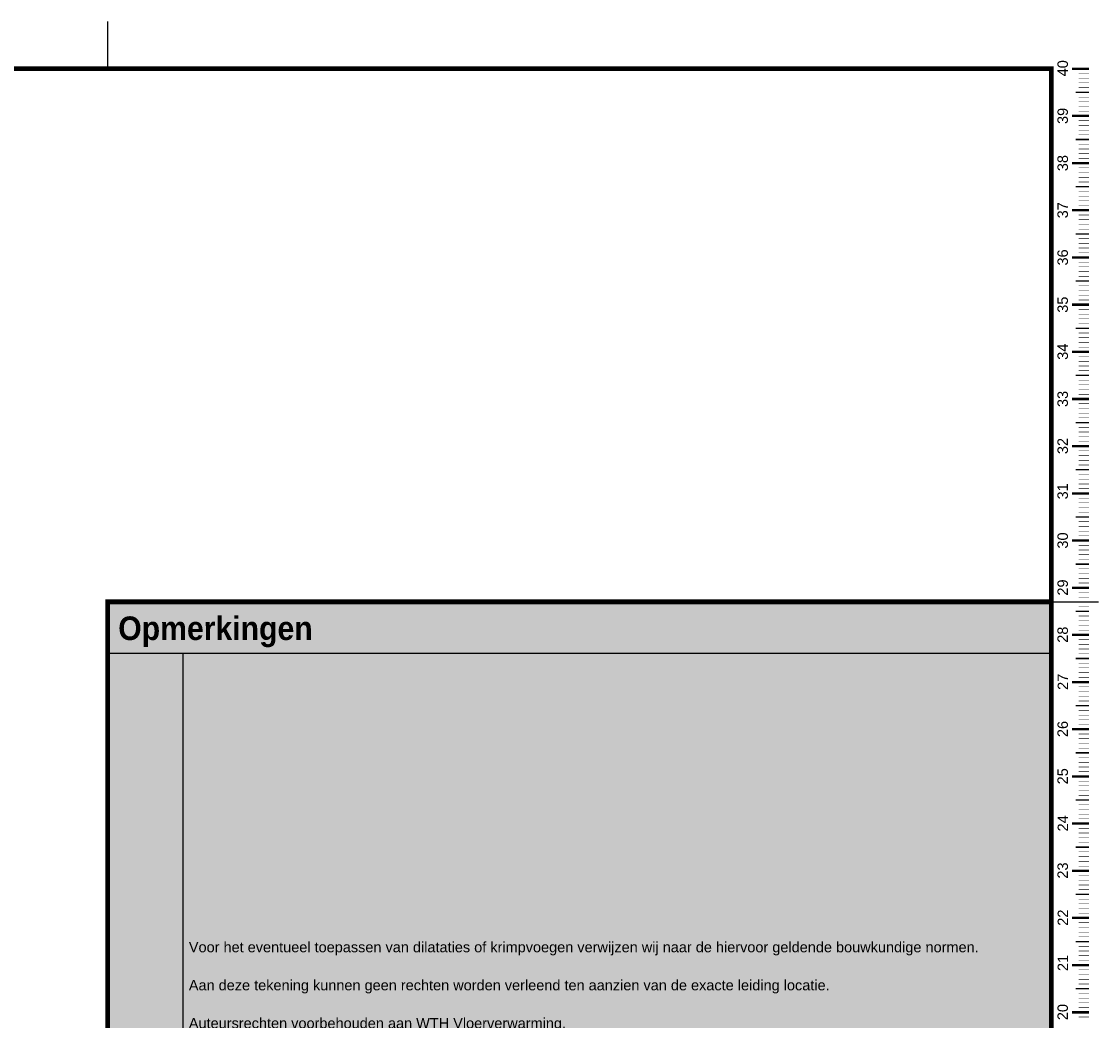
# Model space of a CAD drawing. Header units: millimetres. Extents: x 0 to 29700, y 0 to 21000.
# Tile 24 of 24: x 18287 to 29700, y 10413 to 21000. Entities that reach past the tile are written whole.
import ezdxf
from ezdxf.enums import TextEntityAlignment as Align

# ---------------------------------------------------------------- set-up
doc = ezdxf.new("R2010")
doc.units = ezdxf.units.MM
doc.header["$LTSCALE"] = 50
doc.linetypes.add('2322107', pattern=[2000, 1000, 1000])
doc.layers.add('BOUWKUNDIG', color=8, linetype='Continuous')
doc.layers.add('Kader_WTH', color=7, linetype='Continuous')
doc.layers.add('RU_Hatch', color=7, linetype='Continuous', true_color=0xe00000)
doc.layers.add('RU_Outline', color=7, linetype='Continuous', lineweight=15, true_color=0x000000)
doc.styles.add('Annotative', font='ARIAL.TTF')
doc.styles.add('ROMANS', font='romans', dxfattribs={"height": 15})
doc.styles.add('style1', font='ariblk.TTF', dxfattribs={"width": 0.8, "height": 35})
doc.styles.add('style2', font='ARIAL.TTF', dxfattribs={"height": 16})
doc.styles.add('style3', font='ARIALBD.TTF', dxfattribs={"height": 15})

# ---------------------------------------------------------------- blocks, each defined once
blk = doc.blocks.new('a2')
at = {"layer": 'Kader_WTH', "lineweight": -3}
blk.add_line((384, 410), (384, 420), dxfattribs=at)
at = {"layer": 'Kader_WTH', "color": 18, "lineweight": -3, "true_color": 0x000000}
blk.add_line((584, 296.99), (594, 296.99), dxfattribs=at)
at = {"layer": 'Kader_WTH', "lineweight": -3, "const_width": 1}
blk.add_lwpolyline([(584, 9.99), (584, 410), (10, 410), (10, 9.99)], close=True, dxfattribs=at)
at = {"layer": 'Kader_WTH', "color": 8, "lineweight": -3, "true_color": 0x6e6e6e}
for points, const_width in [([(592, 409.99), (588.42, 409.99)], 0.5), ([(592, 408.99), (589.81, 408.99)], 0.1), ([(592, 407.99), (589.81, 407.99)], 0.1), ([(592, 406.99), (589.81, 406.99)], 0.1), ([(592, 404.99), (589.18, 404.99)], 0.3), ([(592, 405.99), (589.81, 405.99)], 0.1), ([(592, 403.99), (589.81, 403.99)], 0.1), ([(592, 402.99), (589.81, 402.99)], 0.1), ([(592, 401.99), (589.81, 401.99)], 0.1), ([(592, 399.99), (588.42, 399.99)], 0.5), ([(592, 400.99), (589.81, 400.99)], 0.1), ([(592, 398.99), (589.81, 398.99)], 0.1), ([(592, 397.99), (589.81, 397.99)], 0.1), ([(592, 394.99), (589.18, 394.99)], 0.3), ([(592, 396.99), (589.81, 396.99)], 0.1), ([(592, 395.99), (589.81, 395.99)], 0.1), ([(592, 393.99), (589.81, 393.99)], 0.1), ([(592, 392.99), (589.81, 392.99)], 0.1), ([(592, 391.99), (589.81, 391.99)], 0.1), ([(592, 390.99), (589.81, 390.99)], 0.1), ([(592, 389.99), (588.42, 389.99)], 0.5), ([(592, 388.99), (589.81, 388.99)], 0.1), ([(592, 387.99), (589.81, 387.99)], 0.1), ([(592, 386.99), (589.81, 386.99)], 0.1), ([(592, 385.99), (589.81, 385.99)], 0.1), ([(592, 384.99), (589.18, 384.99)], 0.3), ([(592, 383.99), (589.81, 383.99)], 0.1), ([(592, 382.99), (589.81, 382.99)], 0.1), ([(592, 381.99), (589.81, 381.99)], 0.1), ([(592, 379.99), (588.42, 379.99)], 0.5), ([(592, 380.99), (589.81, 380.99)], 0.1), ([(592, 378.99), (589.81, 378.99)], 0.1), ([(592, 377.99), (589.81, 377.99)], 0.1), ([(592, 376.99), (589.81, 376.99)], 0.1), ([(592, 374.99), (589.18, 374.99)], 0.3), ([(592, 375.99), (589.81, 375.99)], 0.1), ([(592, 373.99), (589.81, 373.99)], 0.1), ([(592, 372.99), (589.81, 372.99)], 0.1), ([(592, 369.99), (588.42, 369.99)], 0.5), ([(592, 371.99), (589.81, 371.99)], 0.1), ([(592, 370.99), (589.81, 370.99)], 0.1), ([(592, 368.99), (589.81, 368.99)], 0.1), ([(592, 367.99), (589.81, 367.99)], 0.1), ([(592, 366.99), (589.81, 366.99)], 0.1), ([(592, 365.99), (589.81, 365.99)], 0.1), ([(592, 364.99), (589.18, 364.99)], 0.3), ([(592, 363.99), (589.81, 363.99)], 0.1), ([(592, 362.99), (589.81, 362.99)], 0.1), ([(592, 361.99), (589.81, 361.99)], 0.1), ([(592, 360.99), (589.81, 360.99)], 0.1), ([(592, 359.99), (588.42, 359.99)], 0.5), ([(592, 358.99), (589.81, 358.99)], 0.1), ([(592, 357.99), (589.81, 357.99)], 0.1), ([(592, 356.99), (589.81, 356.99)], 0.1), ([(592, 354.99), (589.18, 354.99)], 0.3), ([(592, 355.99), (589.81, 355.99)], 0.1), ([(592, 353.99), (589.81, 353.99)], 0.1), ([(592, 352.99), (589.81, 352.99)], 0.1), ([(592, 351.99), (589.81, 351.99)], 0.1), ([(592, 349.99), (588.42, 349.99)], 0.5), ([(592, 350.99), (589.81, 350.99)], 0.1), ([(592, 348.99), (589.81, 348.99)], 0.1), ([(592, 347.99), (589.81, 347.99)], 0.1), ([(592, 346.99), (589.81, 346.99)], 0.1), ([(592, 344.99), (589.18, 344.99)], 0.3), ([(592, 345.99), (589.81, 345.99)], 0.1), ([(592, 343.99), (589.81, 343.99)], 0.1), ([(592, 342.99), (589.81, 342.99)], 0.1), ([(592, 339.99), (588.42, 339.99)], 0.5), ([(592, 341.99), (589.81, 341.99)], 0.1), ([(592, 340.99), (589.81, 340.99)], 0.1), ([(592, 338.99), (589.81, 338.99)], 0.1), ([(592, 337.99), (589.81, 337.99)], 0.1), ([(592, 336.99), (589.81, 336.99)], 0.1), ([(592, 335.99), (589.81, 335.99)], 0.1), ([(592, 334.99), (589.18, 334.99)], 0.3), ([(592, 333.99), (589.81, 333.99)], 0.1), ([(592, 332.99), (589.81, 332.99)], 0.1), ([(592, 331.99), (589.81, 331.99)], 0.1), ([(592, 330.99), (589.81, 330.99)], 0.1), ([(592, 329.99), (588.42, 329.99)], 0.5), ([(592, 328.99), (589.81, 328.99)], 0.1), ([(592, 327.99), (589.81, 327.99)], 0.1), ([(592, 326.99), (589.81, 326.99)], 0.1), ([(592, 324.99), (589.18, 324.99)], 0.3), ([(592, 325.99), (589.81, 325.99)], 0.1), ([(592, 323.99), (589.81, 323.99)], 0.1), ([(592, 322.99), (589.81, 322.99)], 0.1), ([(592, 321.99), (589.81, 321.99)], 0.1), ([(592, 319.99), (588.42, 319.99)], 0.5), ([(592, 320.99), (589.81, 320.99)], 0.1), ([(592, 318.99), (589.81, 318.99)], 0.1), ([(592, 317.99), (589.81, 317.99)], 0.1), ([(592, 314.99), (589.18, 314.99)], 0.3), ([(592, 316.99), (589.81, 316.99)], 0.1), ([(592, 315.99), (589.81, 315.99)], 0.1), ([(592, 313.99), (589.81, 313.99)], 0.1), ([(592, 312.99), (589.81, 312.99)], 0.1), ([(592, 311.99), (589.81, 311.99)], 0.1), ([(592, 310.99), (589.81, 310.99)], 0.1), ([(592, 309.99), (588.42, 309.99)], 0.5), ([(592, 308.99), (589.81, 308.99)], 0.1), ([(592, 307.99), (589.81, 307.99)], 0.1), ([(592, 306.99), (589.81, 306.99)], 0.1), ([(592, 305.99), (589.81, 305.99)], 0.1), ([(592, 304.99), (589.18, 304.99)], 0.3), ([(592, 303.99), (589.81, 303.99)], 0.1), ([(592, 302.99), (589.81, 302.99)], 0.1), ([(592, 301.99), (589.81, 301.99)], 0.1), ([(592, 299.99), (588.42, 299.99)], 0.5), ([(592, 300.99), (589.81, 300.99)], 0.1), ([(592, 298.99), (589.81, 298.99)], 0.1), ([(592, 297.99), (589.81, 297.99)], 0.1), ([(592, 296.99), (589.81, 296.99)], 0.1), ([(592, 294.99), (589.18, 294.99)], 0.3), ([(592, 295.99), (589.81, 295.99)], 0.1), ([(592, 293.99), (589.81, 293.99)], 0.1), ([(592, 292.99), (589.81, 292.99)], 0.1), ([(592, 289.99), (588.42, 289.99)], 0.5), ([(592, 291.99), (589.81, 291.99)], 0.1), ([(592, 290.99), (589.81, 290.99)], 0.1), ([(592, 288.99), (589.81, 288.99)], 0.1), ([(592, 287.99), (589.81, 287.99)], 0.1), ([(592, 286.99), (589.81, 286.99)], 0.1), ([(592, 285.99), (589.81, 285.99)], 0.1), ([(592, 284.99), (589.18, 284.99)], 0.3), ([(592, 283.99), (589.81, 283.99)], 0.1), ([(592, 282.99), (589.81, 282.99)], 0.1), ([(592, 281.99), (589.81, 281.99)], 0.1), ([(592, 280.99), (589.81, 280.99)], 0.1), ([(592, 279.99), (588.42, 279.99)], 0.5), ([(592, 278.99), (589.81, 278.99)], 0.1), ([(592, 277.99), (589.81, 277.99)], 0.1), ([(592, 276.99), (589.81, 276.99)], 0.1), ([(592, 274.99), (589.18, 274.99)], 0.3), ([(592, 275.99), (589.81, 275.99)], 0.1), ([(592, 273.99), (589.81, 273.99)], 0.1), ([(592, 272.99), (589.81, 272.99)], 0.1), ([(592, 271.99), (589.81, 271.99)], 0.1), ([(592, 269.99), (588.42, 269.99)], 0.5), ([(592, 270.99), (589.81, 270.99)], 0.1), ([(592, 268.99), (589.81, 268.99)], 0.1), ([(592, 267.99), (589.81, 267.99)], 0.1), ([(592, 264.99), (589.18, 264.99)], 0.3), ([(592, 266.99), (589.81, 266.99)], 0.1), ([(592, 265.99), (589.81, 265.99)], 0.1), ([(592, 263.99), (589.81, 263.99)], 0.1), ([(592, 262.99), (589.81, 262.99)], 0.1), ([(592, 259.99), (588.42, 259.99)], 0.5), ([(592, 261.99), (589.81, 261.99)], 0.1), ([(592, 260.99), (589.81, 260.99)], 0.1), ([(592, 258.99), (589.81, 258.99)], 0.1), ([(592, 257.99), (589.81, 257.99)], 0.1), ([(592, 256.99), (589.81, 256.99)], 0.1), ([(592, 255.99), (589.81, 255.99)], 0.1), ([(592, 254.99), (589.18, 254.99)], 0.3), ([(592, 253.99), (589.81, 253.99)], 0.1), ([(592, 252.99), (589.81, 252.99)], 0.1), ([(592, 251.99), (589.81, 251.99)], 0.1), ([(592, 249.99), (588.42, 249.99)], 0.5), ([(592, 250.99), (589.81, 250.99)], 0.1), ([(592, 248.99), (589.81, 248.99)], 0.1), ([(592, 247.99), (589.81, 247.99)], 0.1), ([(592, 246.99), (589.81, 246.99)], 0.1), ([(592, 244.99), (589.18, 244.99)], 0.3), ([(592, 245.99), (589.81, 245.99)], 0.1), ([(592, 243.99), (589.81, 243.99)], 0.1), ([(592, 242.99), (589.81, 242.99)], 0.1), ([(592, 241.99), (589.81, 241.99)], 0.1), ([(592, 239.99), (588.42, 239.99)], 0.5), ([(592, 240.99), (589.81, 240.99)], 0.1), ([(592, 238.99), (589.81, 238.99)], 0.1), ([(592, 237.99), (589.81, 237.99)], 0.1), ([(592, 234.99), (589.18, 234.99)], 0.3), ([(592, 236.99), (589.81, 236.99)], 0.1), ([(592, 235.99), (589.81, 235.99)], 0.1), ([(592, 233.99), (589.81, 233.99)], 0.1), ([(592, 232.99), (589.81, 232.99)], 0.1), ([(592, 231.99), (589.81, 231.99)], 0.1), ([(592, 230.99), (589.81, 230.99)], 0.1), ([(592, 229.99), (588.42, 229.99)], 0.5), ([(592, 228.99), (589.81, 228.99)], 0.1), ([(592, 227.99), (589.81, 227.99)], 0.1), ([(592, 226.99), (589.81, 226.99)], 0.1), ([(592, 225.99), (589.81, 225.99)], 0.1), ([(592, 224.99), (589.18, 224.99)], 0.3), ([(592, 223.99), (589.81, 223.99)], 0.1), ([(592, 222.99), (589.81, 222.99)], 0.1), ([(592, 221.99), (589.81, 221.99)], 0.1), ([(592, 219.99), (588.42, 219.99)], 0.5), ([(592, 220.99), (589.81, 220.99)], 0.1), ([(592, 218.99), (589.81, 218.99)], 0.1), ([(592, 217.99), (589.81, 217.99)], 0.1), ([(592, 216.99), (589.81, 216.99)], 0.1), ([(592, 214.99), (589.18, 214.99)], 0.3), ([(592, 215.99), (589.81, 215.99)], 0.1), ([(592, 213.99), (589.81, 213.99)], 0.1), ([(592, 212.99), (589.81, 212.99)], 0.1), ([(592, 209.99), (588.42, 209.99)], 0.5), ([(592, 211.99), (589.81, 211.99)], 0.1), ([(592, 210.99), (589.81, 210.99)], 0.1), ([(592, 208.99), (589.81, 208.99)], 0.1)]:
    blk.add_lwpolyline(points, dxfattribs=dict(at, const_width=const_width))
at = {"layer": 'Kader_WTH', "color": 1, "style": 'Annotative'}
for s, p in [('40', (587.52, 410.09)), ('30', (587.52, 310)), ('20', (587.52, 210.04))]:
    blk.add_text(s, height=2.209, rotation=90, dxfattribs=at).set_placement(p, align=Align.CENTER)
at = {"layer": 'Kader_WTH', "style": 'Annotative'}
for s, p in [('39', (587.52, 399.99)), ('38', (587.52, 389.99)), ('37', (587.52, 380)), ('36', (587.52, 370)), ('35', (587.52, 359.98)), ('34', (587.52, 350.01)), ('33', (587.52, 340)), ('32', (587.52, 330.02)), ('31', (587.52, 320.42)), ('29', (587.52, 300.03)), ('28', (587.52, 290.03)), ('27', (587.55, 280.04)), ('26', (587.52, 270.04)), ('25', (587.52, 260.02)), ('24', (587.55, 250.05)), ('23', (587.52, 240.04)), ('22', (587.55, 230.06)), ('21', (587.55, 220.46))]:
    blk.add_text(s, height=2.209, rotation=90, dxfattribs=at).set_placement(p, align=Align.CENTER)
blk = doc.blocks.new('WTH_Kaderlogo')
at = {"layer": 'BOUWKUNDIG', "lineweight": -3}
h = blk.add_hatch(color=1, dxfattribs=at)
h.dxf.hatch_style = 1
h.paths.add_polyline_path([(-163.86, 20.08), (-183.91, 20.08), (-183.91, 12.92, -1), (-184.9, 12.92), (-184.9, 20.08), (-190.17, 20.08), (-190.17, 12.94, -1), (-191.18, 12.94), (-191.18, 20.08), (-196.45, 20.08), (-196.45, 12.97, 0.617651), (-187.61, 8.14, 0.564717), (-178.69, 12.42), (-178.69, 14.62), (-176.51, 14.62), (-176.51, 7.21), (-171.14, 7.21), (-171.14, 14.57), (-169.12, 14.57), (-169.12, 7.21), (-163.88, 7.21), (-163.88, 10.78), (-161.78, 10.78), (-161.78, 7.21), (-156.55, 7.21), (-156.55, 20.08), (-161.73, 20.08), (-161.73, 16.33), (-163.86, 16.33)])
at = {"layer": 'BOUWKUNDIG', "lineweight": -3, "true_color": 0x000000}
h = blk.add_hatch(color=18, dxfattribs=at)
h.dxf.hatch_style = 1
h.paths.add_polyline_path([(-195.45, 8.81), (-196.49, 8.81), (-196.49, 3.3), (-156.56, 3.3), (-156.56, 6.75), (-162.41, 6.75), (-162.41, 8.85), (-163.33, 8.85), (-163.33, 6.75), (-169.73, 6.75), (-169.73, 8.85), (-170.61, 8.85), (-170.61, 6.71), (-177.09, 6.71), (-177.09, 8.85), (-179.75, 8.85, -0.359604), (-187.6, 7.59, -0.370632)])
at = {"layer": 'RU_Hatch', "true_color": 0x6e6e6e}
h = blk.add_hatch(color=8, dxfattribs=at)
h.dxf.hatch_style = 1
h.paths.add_polyline_path([(0, 276.03), (0, 287), (-200, 287), (-200, 276.03)])
at = {"layer": 'RU_Hatch', "true_color": 0xfafafa}
h = blk.add_hatch(color=7, dxfattribs=at)
h.dxf.hatch_style = 1
h.paths.add_polyline_path([(0, 276.03), (-200, 276.03), (-200, 186.03), (0, 186.03)])
at = {"layer": 'RU_Hatch', "true_color": 0x6e6e6e}
h = blk.add_hatch(color=8, dxfattribs=at)
h.dxf.hatch_style = 1
h.paths.add_polyline_path([(0, 176.03), (0, 186.03), (-200, 186.03), (-200, 176.03)])
at = {"layer": 'RU_Hatch', "true_color": 0xe8e8e8}
h = blk.add_hatch(color=254, dxfattribs=at)
h.dxf.hatch_style = 1
h.paths.add_polyline_path([(0, 176.03), (-200, 176.03), (-200, 172.03), (0, 172.03)])
at = {"layer": 'RU_Hatch', "true_color": 0xfafafa}
h = blk.add_hatch(color=7, dxfattribs=at)
h.dxf.hatch_style = 1
h.paths.add_polyline_path([(0, 172.03), (-200, 172.03), (-200, 124.03), (0, 124.03)])
at = {"layer": 'RU_Hatch', "true_color": 0x6e6e6e}
h = blk.add_hatch(color=8, dxfattribs=at)
h.dxf.hatch_style = 1
h.paths.add_polyline_path([(0, 172.03), (-88, 172.03), (-88, 168.03), (0, 168.03)])
h = blk.add_hatch(color=8, dxfattribs=at)
h.dxf.hatch_style = 1
h.paths.add_polyline_path([(0, 148.03), (-29, 148.03), (-29, 144.03), (0, 144.03)])
at = {"layer": 'RU_Hatch', "true_color": 0xe8e8e8}
h = blk.add_hatch(color=254, dxfattribs=at)
h.dxf.hatch_style = 1
h.paths.add_polyline_path([(0, 124.03), (-200, 124.03), (-200, 120.03), (0, 120.03)])
at = {"layer": 'RU_Hatch', "true_color": 0xfafafa}
h = blk.add_hatch(color=7, dxfattribs=at)
h.dxf.hatch_style = 1
h.paths.add_polyline_path([(0, 120.03), (-200, 120.03), (-200, 88.03), (0, 88.03)])
h = blk.add_hatch(color=7, dxfattribs=at)
h.dxf.hatch_style = 1
h.paths.add_polyline_path([(0, 65.03), (-200, 65.03), (-200, 23.03), (0, 23.03)])
at = {"layer": 'RU_Hatch'}
h = blk.add_hatch(color=9, dxfattribs=at)
h.dxf.hatch_style = 1
h.set_gradient(color1=(201, 201, 201), tint=1)
h.paths.add_polyline_path([(-200, 23.03), (-200, 0), (0, 0), (0, 23.03)])
at = {"layer": 'Kader_WTH', "color": 18, "lineweight": -3, "true_color": 0x000000}
for p, q in [((-184, 186.03), (-184, 276.03)), ((-194, 124.03), (-194, 176.03)), ((-169, 124.03), (-169, 176.03)), ((-144, 124.03), (-144, 176.03)), ((-138, 124.03), (-138, 176.03)), ((-113, 124.03), (-113, 176.03)), ((-88, 124.03), (-88, 176.03)), ((-58, 124.03), (-58, 172.03)), ((-29, 124.03), (-29, 172.03)), ((-194, 124.03), (-194, 88.03)), ((-179, 124.03), (-179, 88.03)), ((-169, 124.03), (-169, 88.03)), ((-70, 65.03), (-70, 23.03)), ((-70, 55.94), (0, 55.94))]:
    blk.add_line(p, q, dxfattribs=at)
at = {"layer": 'Kader_WTH', "lineweight": -3}
blk.add_line((0, 65.03), (0, 20.89), dxfattribs=at)
at = {"layer": 'Kader_WTH', "color": 18, "lineweight": -3, "true_color": 0x000000, "const_width": 1}
for points in [[(-200, 0), (-200, 287), (0, 287)], [(0, 23.03), (-200, 23.03)]]:
    blk.add_lwpolyline(points, dxfattribs=at)
at = {"layer": 'Kader_WTH', "color": 18, "lineweight": -3, "true_color": 0x000000}
for points in [[(0, 276.03), (-200, 276.03)], [(0, 186.03), (-200, 186.03)], [(0, 176.03), (-200, 176.03)], [(0, 172.03), (-200, 172.03)], [(0, 168.03), (-200, 168.03)], [(0, 164.03), (-200, 164.03)], [(0, 160.03), (-200, 160.03)], [(0, 156.03), (-200, 156.03)], [(0, 152.03), (-200, 152.03)], [(0, 148.03), (-200, 148.03)], [(0, 144.03), (-200, 144.03)], [(0, 140.03), (-200, 140.03)], [(0, 136.03), (-200, 136.03)], [(0, 132.03), (-200, 132.03)], [(0, 128.03), (-200, 128.03)], [(0, 124.03), (-200, 124.03)], [(0, 120.03), (-200, 120.03)], [(0, 116.03), (-200, 116.03)], [(0, 112.03), (-200, 112.03)], [(0, 108.03), (-200, 108.03)], [(0, 104.03), (-200, 104.03)], [(0, 100.03), (-200, 100.03)], [(0, 96.03), (-200, 96.03)], [(0, 92.03), (-200, 92.03)], [(0, 65.03), (-200, 65.03)], [(-70, 44.98), (-200, 44.98)]]:
    blk.add_lwpolyline(points, dxfattribs=at)
at = {"layer": 'RU_Outline', "color": 18, "true_color": 0x000000}
blk.add_lwpolyline([(0, 88.03), (-200, 88.03)], dxfattribs=at)
at = {"layer": 'BOUWKUNDIG', "color": 7, "lineweight": -3, "true_color": 0xfafafa, "style": 'style3'}
blk.add_text('VLOERVERWARMING & -KOELING', height=1.6486, dxfattribs=at).set_placement((-195.49, 4.12))
at = {"layer": 'RU_Outline', "color": 7, "true_color": 0xffffff, "attachment_point": 1, "line_spacing_factor": 1.1}
for s, width, insert, char_height, style in [('Opmerkingen', 950, (-197.77, 283.9), 5, 'style1'), ('Materiaalspecificatie', 950, (-197.77, 184.12), 5, 'style1'), ('WTH-ZD 20/3,4', 26.3872, (-86.89, 170.75), 1.5, 'Annotative'), ('WTH-ZD 16/2,7', 26.3872, (-56.95, 170.75), 1.5, 'Annotative'), ('PE-RT 16/2', 26.3872, (-27.95, 170.75), 1.5, 'Annotative'), ('PE-RT 14/2', 26.3872, (-27.95, 146.75), 1.5, 'Annotative')]:
    blk.add_mtext_dynamic_manual_height_columns(s, width=width, gutter_width=100, heights=[0], dxfattribs=dict(at, insert=insert, char_height=char_height, style=style))
at = {"layer": 'RU_Outline', "color": 175, "true_color": 0x353dac, "insert": (-182.8, 214.92), "char_height": 2.2, "attachment_point": 1, "line_spacing_factor": 1.1, "style": 'Annotative'}
blk.add_mtext_dynamic_manual_height_columns('Voor het eventueel toepassen van dilataties of krimpvoegen verwijzen wij naar de hiervoor geldende bouwkundige normen.\\P\\PAan deze tekening kunnen geen rechten worden verleend ten aanzien van de exacte leiding locatie.\\P\\PAuteursrechten voorbehouden aan WTH Vloerverwarming.\\PHet geheel of gedeeltelijk kopieren, gebruiken door derden van projecten, tekeningen en berekeningen, in welke vorm dan ook,\\Pis uitdrukkelijk verboden.', width=950, gutter_width=100, heights=[0], dxfattribs=at)
at = {"layer": 'RU_Outline', "color": 18, "true_color": 0x000000, "attachment_point": 1, "line_spacing_factor": 1.1, "style": 'Annotative'}
for s, width, insert, char_height in [('Nr.', 4.302, (-197.88, 174.34), 1.5), ('Type:', 18.2861, (-192.91, 174.34), 1.5), ('Bevestigingsmateriaal:', 18.431, (-168.08, 174.34), 1.5), ('Nr.', 4.302, (-142.06, 174.34), 1.5), ('Type:', 12.1273, (-137.03, 174.34), 1.5), ('Bevestigingsmateriaal:', 4.302, (-111.69, 174.34), 1.5), ('Vloerverwarmingsbuis:', 4.302, (-86.89, 174.34), 1.5), ('\\pi0.85484;1', 2.3727, (-198.17, 171.15), 1.8), ('\\pi-0.018147;13', 2.3727, (-142.17, 171.15), 1.8), ('\\pi0.59024;2', 2.3727, (-198.17, 167.15), 1.8), ('\\pi-0.014464;14', 2.3727, (-142.17, 167.15), 1.8), ('250 meter^I^I:', 23.7441, (-86.89, 166.71), 1.5), ('105 meter^I^I:', 25.9392, (-56.89, 166.7), 1.5), ('120 meter^I^I:', 25.9392, (-27.89, 166.71), 1.5), ('\\pi0.597;3', 2.3727, (-198.17, 163.15), 1.8), ('\\pi-0.0249;15', 2.3727, (-142.17, 163.15), 1.8), ('165 meter^I^I:', 25.1552, (-86.89, 162.71), 1.5), ('90 meter^I^I:', 23.5089, (-56.89, 162.7), 1.5), ('90 meter^I^I:', 23.5089, (-27.89, 162.71), 1.5), ('\\pi0.56384;4', 2.3727, (-198.17, 159.15), 1.8), ('\\pi-0.017533;16', 2.3727, (-142.17, 159.15), 1.8), ('125 meter^I^I:', 25.3904, (-86.89, 158.71), 1.5), ('75 meter^I^I:', 24.6848, (-56.89, 158.7), 1.5), ('60 meter^I^I:', 24.6848, (-27.89, 158.71), 1.5), ('\\pi0.58963;5', 2.3727, (-198.17, 155.15), 1.8), ('\\pi-0.018147;17', 2.3727, (-142.17, 155.15), 1.8), ('105 meter^I^I:', 25.9392, (-86.89, 154.71), 1.5), ('63 meter^I^I:', 22.0978, (-56.89, 154.7), 1.5), ('{\\fArial|b1|i0|c0|p34;Totaal rollen}^I:', 23.3521, (-27.89, 154.71), 1.5), ('\\pi0.59208;6', 2.3727, (-198.17, 151.15), 1.8), ('\\pi-0.019989;18', 2.3727, (-142.17, 151.15), 1.8), ('90 meter^I^I:', 23.5089, (-86.89, 150.71), 1.5), ('{\\fArial|b1|i0|c0|p34;Totaal rollen}^I:', 23.3521, (-56.89, 150.7), 1.5), ('Werkelijke lengte^I:', 20.9219, (-27.89, 150.71), 1.5), ('\\pi0.60375;7', 2.3727, (-198.17, 147.15), 1.8), ('\\pi-0.019989;19', 2.3727, (-142.17, 147.15), 1.8), ('75 meter^I^I:', 24.6848, (-86.89, 146.71), 1.5), ('Werkelijke lengte^I:', 20.9219, (-56.89, 146.7), 1.5), ('\\pi0.59331;8', 2.3727, (-198.17, 143.15), 1.8), ('\\pi-0.11515;20', 2.3727, (-142.17, 143.15), 1.8), ('63 meter^I^I:', 22.0978, (-86.89, 142.71), 1.5), ('90 meter^I^I:', 23.5089, (-27.89, 142.71), 1.5), ('\\pi0.59454;9', 2.3727, (-198.17, 139.15), 1.8), ('\\pi0.055522;21', 2.3727, (-142.17, 139.15), 1.8), ('50 meter^I^I:', 21.8626, (-86.89, 138.71), 1.5), ('60 meter^I^I:', 24.6848, (-27.89, 138.71), 1.5), ('\\pi-0.015078;10', 2.3727, (-198.17, 135.15), 1.8), ('\\pi-0.10901;22', 2.3727, (-142.17, 135.15), 1.8), ('40 meter^I^I:', 22.4898, (-86.89, 134.71), 1.5), ('{\\fArial|b1|i0|c0|p34;Totaal rollen}^I:', 23.3521, (-27.89, 134.71), 1.5), ('\\pi0.15559;11', 2.3727, (-198.17, 131.15), 1.8), ('\\pi-0.11822;23', 2.3727, (-142.17, 131.15), 1.8), ('{\\fArial|b1|i0|c0|p34;Totaal rollen:}', 23.3521, (-86.89, 130.71), 1.5), ('\\pi-0.0089387;12', 2.3727, (-198.17, 127.15), 1.8), ('\\pi-0.11453;24', 2.3727, (-142.17, 127.15), 1.8), ('Werkelijke lengte^I:', 20.9219, (-86.89, 126.71), 1.5), ('Wijz.', 4.302, (-198.75, 122.44), 1.5), ('Datum:', 4.302, (-193.1, 122.44), 1.5), ('Tekenaar:', 4.302, (-178.72, 122.44), 1.5), ('Omschrijving van wijziging:', 26.7561, (-168.08, 122.44), 1.5), ('\\pi0.85484;1', 2.3727, (-198.17, 119.14), 1.8), ('\\pi0.59024;2', 2.3727, (-198.17, 115.14), 1.8), ('\\pi0.597;3', 2.3727, (-198.17, 111.14), 1.8), ('\\pi0.56384;4', 2.3727, (-198.17, 107.14), 1.8), ('\\pi0.58963;5', 2.3727, (-198.17, 103.14), 1.8), ('\\pi0.59208;6', 2.3727, (-198.17, 99.14), 1.8), ('\\pi0.60375;7', 2.3727, (-198.17, 95.14), 1.8), ('\\pi0.59331;8', 2.3727, (-198.17, 91.14), 1.8), ('Projectnaam^I^I^I:\\PProject adres^I^I:\\PProject postcode/plaats^I:\\PProjectnummer klant^I:', 53.7902, (-197.08, 63.4), 2.5), ('Projectnummer   ', 950, (-67.65, 54.1), 2.5), (':  ', 950, (-40.56, 54.1), 2.5), ('Bladnummer       ', 950, (-67.57, 48.17), 2.5), (':  ', 950, (-40.56, 48.13), 2.5), ('Verdieping               ', 950, (-67.62, 44.05), 2.5), ('Tekenaar^I ^I^I:\\PTekendatum^I^I^I:\\PBouwkundige tekening^I:\\P^I^I^I^I:', 65.1674, (-197.08, 42.4), 2.5), ('Formaat :', 65.1674, (-125.26, 42.4), 2.5), (':  ', 950, (-40.56, 44.02), 2.5), ('Schaal                ', 950, (-67.62, 39.77), 2.5), (':  ', 950, (-40.56, 39.86), 2.5), ('Type :  ', 950, (-23.74, 39.81), 2.5), ('Gebouw       ', 950, (-67.57, 35.59), 2.5), (':  ', 950, (-40.56, 35.75), 2.5), ('Bouwnummer(s)  ', 950, (-67.65, 31.66), 2.5), (':  ', 950, (-40.56, 31.62), 2.5), ('Datum bouwk. tekening ', 950, (-197.22, 28.55), 2.5), (':  ', 950, (-40.56, 27.62), 2.5), ('Mijlweg 75\\P3318 BE Dordrecht\\PTel: (078) 651 06 40\\PEmail: info@wth.nl', 950, (-152.86, 20.15), 2.5), ('{\\fArial|b1|i0|c0|p34;Montage lokatie}\\PWTH Zaandam\\PPenningweg 20\\P1507 DA Zaandam', 950, (-102.63, 20.15), 2.5), ('{\\fArial|b1|i0|c0|p34;Montage lokatie\\P}WTH Deventer\\PNijmegensestraat 4a\\P7418 BZ Deventer', 950, (-52.78, 20.15), 2.5)]:
    blk.add_mtext_dynamic_manual_height_columns(s, width=width, gutter_width=100, heights=[0], dxfattribs=dict(at, insert=insert, char_height=char_height))
at = {"layer": 'RU_Outline', "color": 175, "true_color": 0x353dac, "style": 'style2'}
for tag, p, height in [('TYPE_RU_1', (-193.36, 169.2), 1.8), ('BEV_MAT_1', (-168.32, 169.2), 1.8), ('TYPE_RU_13', (-136.98, 169.2), 1.8), ('BEV_MAT_13', (-111.76, 169.2), 1.8), ('TYPE_RU_2', (-193.36, 165.2), 1.8), ('BEV_MAT_2', (-168.32, 165.2), 1.8), ('TYPE_RU_14', (-136.98, 165.2), 1.8), ('BEV_MAT_14', (-111.76, 165.2), 1.8), ('2034_250', (-68.3, 165.2), 1.8), ('1627_105', (-38.06, 165.2), 1.8), ('162_120', (-9.2, 165.2), 1.8), ('TYPE_RU_3', (-193.36, 161.2), 1.8), ('BEV_MAT_3', (-168.32, 161.2), 1.8), ('TYPE_RU_15', (-136.98, 161.2), 1.8), ('BEV_MAT_15', (-111.76, 161.2), 1.8), ('2034_165', (-68.3, 161.2), 1.8), ('1627_90', (-38.06, 161.2), 1.8), ('162_90', (-9.2, 161.2), 1.8), ('TYPE_RU_4', (-193.36, 157.2), 1.8), ('BEV_MAT_4', (-168.32, 157.2), 1.8), ('TYPE_RU_16', (-136.98, 157.2), 1.8), ('BEV_MAT_16', (-111.76, 157.2), 1.8), ('2034_125', (-68.3, 157.2), 1.8), ('1627_75', (-38.06, 157.2), 1.8), ('162_60', (-9.2, 157.2), 1.8), ('TYPE_RU_5', (-193.36, 153.2), 1.8), ('BEV_MAT_5', (-168.32, 153.2), 1.8), ('TYPE_RU_17', (-136.98, 153.2), 1.8), ('BEV_MAT_17', (-111.76, 153.2), 1.8), ('2034_105', (-68.3, 153.2), 1.8), ('1627_63', (-38.06, 153.2), 1.8), ('162_TOT', (-9.2, 153.2), 1.8), ('TYPE_RU_6', (-193.36, 149.2), 1.8), ('BEV_MAT_6', (-168.32, 149.2), 1.8), ('TYPE_RU_18', (-136.98, 149.2), 1.8), ('BEV_MAT_18', (-111.76, 149.2), 1.8), ('2034_90', (-68.3, 149.2), 1.8), ('1627_TOT', (-38.06, 149.2), 1.8), ('162_W', (-9.2, 149.2), 1.8), ('TYPE_RU_7', (-193.36, 145.2), 1.8), ('BEV_MAT_7', (-168.32, 145.2), 1.8), ('TYPE_RU_19', (-136.98, 145.2), 1.8), ('BEV_MAT_19', (-111.76, 145.2), 1.8), ('2034_75', (-68.3, 145.2), 1.8), ('1627_W', (-38.06, 145.2), 1.8), ('TYPE_RU_8', (-193.36, 141.2), 1.8), ('BEV_MAT_8', (-168.32, 141.2), 1.8), ('TYPE_RU_20', (-136.98, 141.2), 1.8), ('BEV_MAT_20', (-111.76, 141.2), 1.8), ('2034_63', (-68.3, 141.2), 1.8), ('VAR_1', (-38.06, 141.2), 1.8), ('142_90', (-9.2, 141.2), 1.8), ('TYPE_RU_9', (-193.36, 137.2), 1.8), ('BEV_MAT_9', (-168.32, 137.2), 1.8), ('TYPE_RU_21', (-136.98, 137.2), 1.8), ('BEV_MAT_21', (-111.76, 137.2), 1.8), ('2034_50', (-68.3, 137.2), 1.8), ('VAR_2', (-38.06, 137.2), 1.8), ('142_60', (-9.2, 137.2), 1.8), ('TYPE_RU_10', (-193.36, 133.2), 1.8), ('BEV_MAT_10', (-168.32, 133.2), 1.8), ('TYPE_RU_22', (-136.98, 133.2), 1.8), ('BEV_MAT_22', (-111.76, 133.2), 1.8), ('2034_40', (-68.3, 133.2), 1.8), ('VAR_3', (-38.06, 133.2), 1.8), ('142_TOT', (-9.2, 133.2), 1.8), ('TYPE_RU_11', (-193.36, 129.2), 1.8), ('BEV_MAT_11', (-168.32, 129.2), 1.8), ('TYPE_RU_23', (-136.98, 129.2), 1.8), ('BEV_MAT_23', (-111.76, 129.2), 1.8), ('2034_TOT', (-68.3, 129.2), 1.8), ('VAR_4', (-38.06, 129.2), 1.8), ('VAR_6', (-9.06, 129.2), 1.8), ('TYPE_RU_12', (-193.36, 125.2), 1.8), ('BEV_MAT_12', (-168.32, 125.2), 1.8), ('TYPE_RU_24', (-136.98, 125.2), 1.8), ('BEV_MAT_24', (-111.76, 125.2), 1.8), ('2034_W', (-68.3, 125.2), 1.8), ('VAR_5', (-38.06, 125.2), 1.8), ('VAR_7', (-9.06, 125.2), 1.8), ('WIJZ_D_1', (-193.36, 117.2), 1.8), ('WIJZ_T_1', (-178.45, 117.2), 1.8), ('WIJZ_O_1', (-168.32, 117.2), 1.8), ('WIJZ_D_2', (-193.36, 113.2), 1.8), ('WIJZ_T_2', (-178.45, 113.2), 1.8), ('WIJZ_O_2', (-168.32, 113.2), 1.8), ('WIJZ_D_3', (-193.36, 109.2), 1.8), ('WIJZ_T_3', (-178.45, 109.2), 1.8), ('WIJZ_O_3', (-168.32, 109.2), 1.8), ('WIJZ_D_4', (-193.36, 105.2), 1.8), ('WIJZ_T_4', (-178.45, 105.2), 1.8), ('WIJZ_O_4', (-168.32, 105.2), 1.8), ('WIJZ_D_5', (-193.36, 101.2), 1.8), ('WIJZ_T_5', (-178.45, 101.2), 1.8), ('WIJZ_O_5', (-168.32, 101.2), 1.8), ('WIJZ_D_6', (-193.36, 97.2), 1.8), ('WIJZ_T_6', (-178.45, 97.2), 1.8), ('WIJZ_O_6', (-168.32, 97.2), 1.8), ('WIJZ_D_7', (-193.36, 93.2), 1.8), ('WIJZ_T_7', (-178.45, 93.2), 1.8), ('WIJZ_O_7', (-168.32, 93.2), 1.8), ('WIJZ_D_8', (-193.36, 89.2), 1.8), ('WIJZ_T_8', (-178.45, 89.2), 1.8), ('WIJZ_O_8', (-168.32, 89.2), 1.8), ('PROJECTNAAM', (-155.03, 60.85), 2.5), ('PROJECT_ADRES', (-155.03, 56.34), 2.5), ('PROJECT_PC_PLAATS', (-155.03, 51.76), 2.5), ('PROJECTNUMMER', (-38.86, 51.59), 2.5), ('PROJECTNUMMER_KLANT', (-155.03, 47.18), 2.5), ('BLADNR', (-38.86, 45.74), 2.5), ('VERDIEPING', (-38.78, 41.6), 2.5), ('TEKENAAR', (-155.03, 39.96), 2.5), ('FORMAAT', (-108.75, 39.96), 2.5), ('SCHAAL', (-38.78, 37.32), 2.5), ('WONING_TYPE', (-14.31, 37.3), 2.5), ('TEKENDATUM', (-155.03, 35.38), 2.5), ('GEBOUW', (-38.86, 33.16), 2.5), ('BOUWKUNDIGETEKENING', (-155.03, 30.79), 2.5), ('BOUWNUMMER', (-38.86, 29.16), 2.5), ('BT_DATUM', (-154.96, 26.1), 2.5), ('BOUWNUMMER2', (-38.86, 25.16), 2.5)]:
    blk.add_attdef(tag, p, '', height=height, dxfattribs=at)
at = {"layer": 'RU_Outline', "color": 18, "true_color": 0x000000, "style": 'style2'}
for tag, p in [('VAR_O_1', (-57.18, 141.2)), ('VAR_O_2', (-57.18, 137.2)), ('VAR_O_3', (-57.18, 133.2)), ('VAR_O_4', (-57.18, 129.2)), ('VAR_O_6', (-28.18, 129.2)), ('VAR_O_5', (-57.18, 125.2)), ('VAR_O_7', (-28.18, 125.2))]:
    blk.add_attdef(tag, p, '', height=1.5, dxfattribs=at)
at = {"layer": 'RU_Outline', "color": 175, "true_color": 0x353dac, "style": 'style1', "width": 0.8}
blk.add_attdef('PROJECTSTATUS', text='', height=5, dxfattribs=at).set_placement((-34.78, 57.91), align=Align.CENTER)
at = {"layer": 'RU_Outline', "color": 175, "lineweight": -3, "true_color": 0x353dac, "style": 'ROMANS', "flags": 1}
blk.add_attdef('LOKATIE_BOUWK_TEKENING', (0.37, 0.36), '', height=1.5, dxfattribs=at)

msp = doc.modelspace()

# ---------------------------------------------------------------- block references
at = {"layer": 'Kader_WTH', "linetype": '2322107', "lineweight": -3, "xscale": 50, "yscale": 50, "zscale": 50}
msp.add_blockref('a2', (0, 0), dxfattribs=at)
at = {"layer": 'Kader_WTH', "lineweight": -3, "xscale": 50, "yscale": 50, "zscale": 50}
msp.add_blockref('WTH_Kaderlogo', (29200, 500), dxfattribs=at).add_auto_attribs({'PROJECTNAAM': 'HoogHeemRaadschap Rijnland ', 'PROJECT_ADRES': 'Archimedesweg 1 ', 'PROJECT_PC_PLAATS': '2333 CM Leiden', 'TEKENAAR': 'GCH', 'FORMAAT': 'A2', 'TEKENDATUM': '03-04-2012', 'BOUWKUNDIGETEKENING': 'CV-01 CV en GKW installatie Kelder.dwg', 'BT_DATUM': '01-11-2012', 'PROJECTNUMMER': '20110919', 'BLADNR': 'W-01', 'VERDIEPING': 'Kelder', 'SCHAAL': '1:50', 'TYPE_RU_1': 'RUH-R 4/KT220', 'BEV_MAT_1': 'Witmarmerbeugels', '2034_250': '-', '2034_165': '-', '2034_125': '1', '2034_105': '3', '2034_90': '-', '2034_75': '-', '2034_63': '-', '2034_50': '-', '2034_40': '-', '2034_TOT': '4', '2034_W': '-', '1627_105': '-', '1627_90': '-', '1627_75': '-', '1627_63': '-', '1627_TOT': '-', '1627_W': '-', '162_120': '-', '162_90': '-', '162_60': '-', '162_TOT': '-', '162_W': '-', '142_90': '-', '142_60': '-', '142_TOT': '-', 'WIJZ_D_1': '07-05-2012', 'WIJZ_T_1': 'BC', 'WIJZ_O_1': 'Delen sparen', 'PROJECTSTATUS': 'Revisie'})

doc.saveas('drawing.dxf')
